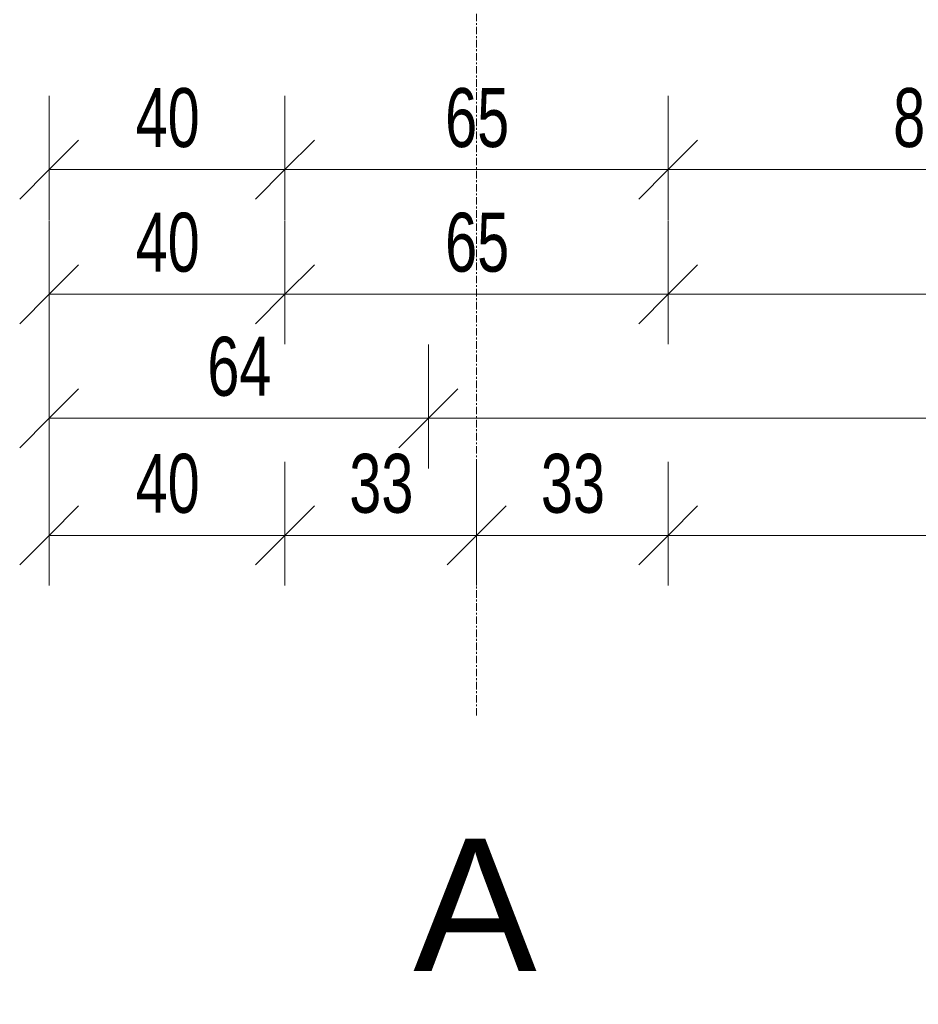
# Model space of a CAD drawing. Header units: millimetres. Extents: x -11210 to 34147, y -5506 to 4553.
# Tile 8 of 33: x 15773 to 17297, y -5506 to -3836. Entities that reach past the tile are written whole.
import ezdxf

# ---------------------------------------------------------------- set-up
doc = ezdxf.new("R2010")
doc.units = ezdxf.units.MM
doc.linetypes.add('Linia siatki', pattern=[22.225, 12.7, -3.175, 3.175, -3.175])
for name, color, linetype, lineweight in [('A-ANNO-DIMS', 211, 'Continuous', 9), ('A-ANNO-DIMS-50', 211, 'Continuous', 9), ('S-GRID', 1, 'Continuous', 9), ('S-GRID-IDEN', 1, 'Continuous', 9)]:
    doc.layers.add(name, color=color, linetype=linetype, lineweight=lineweight)
doc.styles.add('Arial', font='arial.ttf', dxfattribs={"height": 225})
doc.styles.add('Arial_I', font='arial.ttf', dxfattribs={"width": 0.7, "height": 100})
doc.dimstyles.new('BP_Przekątna_2mm_wymiar', dxfattribs={"dimscale": 304.8, "dimtxt": 102.02594, "dimasz": 0.328084, "dimexe": 0.278871, "dimexo": 0.0625, "dimgap": 0.032808, "dimtad": 1, "dimdec": 0, "dimlfac": 0.1, "dimzin": 0, "dimdsep": 46, "dimtxsty": 'Arial_I', "dimblk1": 'OBLIQUE', "dimblk2": 'OBLIQUE', "dimsah": 1, "dimcen": 0.09, "dimazin": 0, "dimtfac": 1, "dimtdec": 4, "dimtix": 1, "dimtmove": 0, "dimatfit": 3, "dimfxl": 0.410105, "dimfxlon": 1, "dimtvp": 1, "dimtolj": 1, "dimtzin": 0, "dimarcsym": 2})

# ---------------------------------------------------------------- blocks, each defined once
blk = doc.blocks.new('DIMBLOCK231--1_20 Kopia 1')
at = {"layer": 'A-ANNO-DIMS-50'}
for p, q in [((15822.6, -4090.4), (15822.6, -3965.4)), ((16222.6, -4090.4), (16222.6, -3965.4)), ((15822.6, -4090.4), (16222.6, -4090.4)), ((15822.6, -4090.4), (15822.6, -4175.4)), ((16222.6, -4090.4), (16222.6, -4175.4))]:
    blk.add_line(p, q, dxfattribs=at)
at = {"layer": 'A-ANNO-DIMS-50', "lineweight": 18}
for p, q in [((15822.6, -4090.4), (15872.6, -4040.4)), ((16222.6, -4090.4), (16272.6, -4040.4)), ((15822.6, -4090.4), (15772.6, -4140.4)), ((16222.6, -4090.4), (16172.6, -4140.4))]:
    blk.add_line(p, q, dxfattribs=at)
at = {"layer": 'A-ANNO-DIMS-50', "color": 0, "insert": (15969.2, -3952.2), "char_height": 100, "width": 128.082, "attachment_point": 1, "line_spacing_factor": 0.941778, "style": 'Arial_I'}
blk.add_mtext('40', dxfattribs=at)
blk = doc.blocks.new('_Oblique')
at = {"color": 0, "linetype": 'ByBlock', "lineweight": -2}
blk.add_line((-0.5, -0.5), (0.5, 0.5), dxfattribs=at)
blk = doc.blocks.new('DIMBLOCK232--1_20 Kopia 1')
at = {"layer": 'A-ANNO-DIMS-50'}
for p, q in [((16222.6, -4090.4), (16222.6, -3965.4)), ((16872.6, -4090.4), (16872.6, -3965.4)), ((16222.6, -4090.4), (16872.6, -4090.4)), ((16222.6, -4090.4), (16222.6, -4175.4)), ((16872.6, -4090.4), (16872.6, -4175.4))]:
    blk.add_line(p, q, dxfattribs=at)
at = {"layer": 'A-ANNO-DIMS-50', "lineweight": 18}
for p, q in [((16222.6, -4090.4), (16272.6, -4040.4)), ((16872.6, -4090.4), (16922.6, -4040.4)), ((16222.6, -4090.4), (16172.6, -4140.4)), ((16872.6, -4090.4), (16822.6, -4140.4))]:
    blk.add_line(p, q, dxfattribs=at)
at = {"layer": 'A-ANNO-DIMS-50', "color": 0, "insert": (16494.2, -3952.2), "char_height": 100, "width": 128.082, "attachment_point": 1, "line_spacing_factor": 0.941778, "style": 'Arial_I'}
blk.add_mtext('65', dxfattribs=at)
blk = doc.blocks.new('DIMBLOCK233--1_20 Kopia 1')
at = {"layer": 'A-ANNO-DIMS-50'}
for p, q in [((16872.6, -4090.4), (16872.6, -3965.4)), ((17742.6, -4090.4), (17742.6, -3965.4)), ((16872.6, -4090.4), (17742.6, -4090.4)), ((16872.6, -4090.4), (16872.6, -4175.4)), ((17742.6, -4090.4), (17742.6, -4175.4))]:
    blk.add_line(p, q, dxfattribs=at)
at = {"layer": 'A-ANNO-DIMS-50', "lineweight": 18}
for p, q in [((16872.6, -4090.4), (16922.6, -4040.4)), ((17742.6, -4090.4), (17792.6, -4040.4)), ((16872.6, -4090.4), (16822.6, -4140.4)), ((17742.6, -4090.4), (17692.6, -4140.4))]:
    blk.add_line(p, q, dxfattribs=at)
at = {"layer": 'A-ANNO-DIMS-50', "color": 0, "insert": (17254.2, -3952.2), "char_height": 100, "width": 128.082, "attachment_point": 1, "line_spacing_factor": 0.941778, "style": 'Arial_I'}
blk.add_mtext('87', dxfattribs=at)
blk = doc.blocks.new('DIMBLOCK240--1_20 Kopia 1')
at = {"layer": 'A-ANNO-DIMS-50'}
for p, q in [((15822.6, -4512.3), (15822.6, -4387.3)), ((16465.9, -4512.3), (16465.9, -4387.3)), ((15822.6, -4512.3), (16465.9, -4512.3)), ((15822.6, -4512.3), (15822.6, -4597.3)), ((16465.9, -4512.3), (16465.9, -4597.3))]:
    blk.add_line(p, q, dxfattribs=at)
at = {"layer": 'A-ANNO-DIMS-50', "lineweight": 18}
for p, q in [((15822.6, -4512.3), (15872.6, -4462.3)), ((16465.9, -4512.3), (16515.9, -4462.3)), ((15822.6, -4512.3), (15772.6, -4562.3)), ((16465.9, -4512.3), (16415.9, -4562.3))]:
    blk.add_line(p, q, dxfattribs=at)
at = {"layer": 'A-ANNO-DIMS-50', "color": 0, "insert": (16090.9, -4374.1), "char_height": 100, "width": 128.082, "attachment_point": 1, "line_spacing_factor": 0.941778, "style": 'Arial_I'}
blk.add_mtext('64', dxfattribs=at)
blk = doc.blocks.new('DIMBLOCK241--1_20 Kopia 1')
at = {"layer": 'A-ANNO-DIMS-50'}
for p, q in [((16465.9, -4512.3), (16465.9, -4387.3)), ((18392.6, -4512.3), (18392.6, -4387.3)), ((16465.9, -4512.3), (18392.6, -4512.3)), ((16465.9, -4512.3), (16465.9, -4597.3)), ((18392.6, -4512.3), (18392.6, -4597.3))]:
    blk.add_line(p, q, dxfattribs=at)
at = {"layer": 'A-ANNO-DIMS-50', "lineweight": 18}
for p, q in [((16465.9, -4512.3), (16515.9, -4462.3)), ((18392.6, -4512.3), (18442.6, -4462.3)), ((16465.9, -4512.3), (16415.9, -4562.3)), ((18392.6, -4512.3), (18342.6, -4562.3))]:
    blk.add_line(p, q, dxfattribs=at)
at = {"layer": 'A-ANNO-DIMS-50', "color": 0, "insert": (17349.2, -4374.1), "char_height": 100, "width": 192.123, "attachment_point": 1, "line_spacing_factor": 0.941778, "style": 'Arial_I'}
blk.add_mtext('193', dxfattribs=at)
blk = doc.blocks.new('DIMBLOCK245--1_20 Kopia 1')
at = {"layer": 'A-ANNO-DIMS-50'}
for p, q in [((15822.6, -4301.8), (15822.6, -4176.8)), ((16222.6, -4301.8), (16222.6, -4176.8)), ((15822.6, -4301.8), (16222.6, -4301.8)), ((15822.6, -4301.8), (15822.6, -4386.8)), ((16222.6, -4301.8), (16222.6, -4386.8))]:
    blk.add_line(p, q, dxfattribs=at)
at = {"layer": 'A-ANNO-DIMS-50', "lineweight": 18}
for p, q in [((15822.6, -4301.8), (15872.6, -4251.8)), ((16222.6, -4301.8), (16272.6, -4251.8)), ((15822.6, -4301.8), (15772.6, -4351.8)), ((16222.6, -4301.8), (16172.6, -4351.8))]:
    blk.add_line(p, q, dxfattribs=at)
at = {"layer": 'A-ANNO-DIMS-50', "color": 0, "insert": (15969.2, -4163.6), "char_height": 100, "width": 128.082, "attachment_point": 1, "line_spacing_factor": 0.941778, "style": 'Arial_I'}
blk.add_mtext('40', dxfattribs=at)
blk = doc.blocks.new('DIMBLOCK246--1_20 Kopia 1')
at = {"layer": 'A-ANNO-DIMS-50'}
for p, q in [((16222.6, -4301.8), (16222.6, -4176.8)), ((16872.6, -4301.8), (16872.6, -4176.8)), ((16222.6, -4301.8), (16872.6, -4301.8)), ((16222.6, -4301.8), (16222.6, -4386.8)), ((16872.6, -4301.8), (16872.6, -4386.8))]:
    blk.add_line(p, q, dxfattribs=at)
at = {"layer": 'A-ANNO-DIMS-50', "lineweight": 18}
for p, q in [((16222.6, -4301.8), (16272.6, -4251.8)), ((16872.6, -4301.8), (16922.6, -4251.8)), ((16222.6, -4301.8), (16172.6, -4351.8)), ((16872.6, -4301.8), (16822.6, -4351.8))]:
    blk.add_line(p, q, dxfattribs=at)
at = {"layer": 'A-ANNO-DIMS-50', "color": 0, "insert": (16494.2, -4163.6), "char_height": 100, "width": 128.082, "attachment_point": 1, "line_spacing_factor": 0.941778, "style": 'Arial_I'}
blk.add_mtext('65', dxfattribs=at)
blk = doc.blocks.new('DIMBLOCK247--1_20 Kopia 1')
at = {"layer": 'A-ANNO-DIMS-50'}
for p, q in [((16872.6, -4301.8), (16872.6, -4176.8)), ((21722.6, -4301.8), (21722.6, -4176.8)), ((16872.6, -4301.8), (21722.6, -4301.8)), ((16872.6, -4301.8), (16872.6, -4386.8)), ((21722.6, -4301.8), (21722.6, -4386.8))]:
    blk.add_line(p, q, dxfattribs=at)
at = {"layer": 'A-ANNO-DIMS-50', "lineweight": 18}
for p, q in [((16872.6, -4301.8), (16922.6, -4251.8)), ((21722.6, -4301.8), (21772.6, -4251.8)), ((16872.6, -4301.8), (16822.6, -4351.8)), ((21722.6, -4301.8), (21672.6, -4351.8))]:
    blk.add_line(p, q, dxfattribs=at)
at = {"layer": 'A-ANNO-DIMS-50', "color": 0, "insert": (19217.5, -4163.6), "char_height": 100, "width": 192.123, "attachment_point": 1, "line_spacing_factor": 0.941778, "style": 'Arial_I'}
blk.add_mtext('485', dxfattribs=at)
blk = doc.blocks.new('DIMBLOCK250--1_20 Kopia 1')
at = {"layer": 'A-ANNO-DIMS-50'}
for p, q in [((15822.6, -4710.9), (15822.6, -4585.9)), ((16222.6, -4710.9), (16222.6, -4585.9)), ((15822.6, -4710.9), (16222.6, -4710.9)), ((15822.6, -4710.9), (15822.6, -4795.9)), ((16222.6, -4710.9), (16222.6, -4795.9))]:
    blk.add_line(p, q, dxfattribs=at)
at = {"layer": 'A-ANNO-DIMS-50', "lineweight": 18}
for p, q in [((15822.6, -4710.9), (15872.6, -4660.9)), ((16222.6, -4710.9), (16272.6, -4660.9)), ((15822.6, -4710.9), (15772.6, -4760.9)), ((16222.6, -4710.9), (16172.6, -4760.9))]:
    blk.add_line(p, q, dxfattribs=at)
at = {"layer": 'A-ANNO-DIMS-50', "color": 0, "insert": (15969.2, -4572.6), "char_height": 100, "width": 128.082, "attachment_point": 1, "line_spacing_factor": 0.941778, "style": 'Arial_I'}
blk.add_mtext('40', dxfattribs=at)
blk = doc.blocks.new('DIMBLOCK251--1_20 Kopia 1')
at = {"layer": 'A-ANNO-DIMS-50'}
for p, q in [((16222.6, -4710.9), (16222.6, -4585.9)), ((16547.6, -4710.9), (16547.6, -4585.9)), ((16222.6, -4710.9), (16547.6, -4710.9)), ((16222.6, -4710.9), (16222.6, -4795.9)), ((16547.6, -4710.9), (16547.6, -4795.9))]:
    blk.add_line(p, q, dxfattribs=at)
at = {"layer": 'A-ANNO-DIMS-50', "lineweight": 18}
for p, q in [((16222.6, -4710.9), (16272.6, -4660.9)), ((16547.6, -4710.9), (16597.6, -4660.9)), ((16222.6, -4710.9), (16172.6, -4760.9)), ((16547.6, -4710.9), (16497.6, -4760.9))]:
    blk.add_line(p, q, dxfattribs=at)
at = {"layer": 'A-ANNO-DIMS-50', "color": 0, "insert": (16331.7, -4572.6), "char_height": 100, "width": 128.082, "attachment_point": 1, "line_spacing_factor": 0.941778, "style": 'Arial_I'}
blk.add_mtext('33', dxfattribs=at)
blk = doc.blocks.new('DIMBLOCK252--1_20 Kopia 1')
at = {"layer": 'A-ANNO-DIMS-50'}
for p, q in [((16547.6, -4710.9), (16547.6, -4585.9)), ((16872.6, -4710.9), (16872.6, -4585.9)), ((16547.6, -4710.9), (16872.6, -4710.9)), ((16547.6, -4710.9), (16547.6, -4795.9)), ((16872.6, -4710.9), (16872.6, -4795.9))]:
    blk.add_line(p, q, dxfattribs=at)
at = {"layer": 'A-ANNO-DIMS-50', "lineweight": 18}
for p, q in [((16547.6, -4710.9), (16597.6, -4660.9)), ((16872.6, -4710.9), (16922.6, -4660.9)), ((16547.6, -4710.9), (16497.6, -4760.9)), ((16872.6, -4710.9), (16822.6, -4760.9))]:
    blk.add_line(p, q, dxfattribs=at)
at = {"layer": 'A-ANNO-DIMS-50', "color": 0, "insert": (16656.7, -4572.6), "char_height": 100, "width": 128.082, "attachment_point": 1, "line_spacing_factor": 0.941778, "style": 'Arial_I'}
blk.add_mtext('33', dxfattribs=at)
blk = doc.blocks.new('DIMBLOCK253--1_20 Kopia 1')
at = {"layer": 'A-ANNO-DIMS-50'}
for p, q in [((16872.6, -4710.9), (16872.6, -4585.9)), ((21722.6, -4710.9), (21722.6, -4585.9)), ((16872.6, -4710.9), (21722.6, -4710.9)), ((16872.6, -4710.9), (16872.6, -4795.9)), ((21722.6, -4710.9), (21722.6, -4795.9))]:
    blk.add_line(p, q, dxfattribs=at)
at = {"layer": 'A-ANNO-DIMS-50', "lineweight": 18}
for p, q in [((16872.6, -4710.9), (16922.6, -4660.9)), ((21722.6, -4710.9), (21772.6, -4660.9)), ((16872.6, -4710.9), (16822.6, -4760.9)), ((21722.6, -4710.9), (21672.6, -4760.9))]:
    blk.add_line(p, q, dxfattribs=at)
at = {"layer": 'A-ANNO-DIMS-50', "color": 0, "insert": (19217.5, -4572.6), "char_height": 100, "width": 192.123, "attachment_point": 1, "line_spacing_factor": 0.941778, "style": 'Arial_I'}
blk.add_mtext('485', dxfattribs=at)

msp = doc.modelspace()

# ---------------------------------------------------------------- linework, layer by layer
at = {"layer": 'S-GRID', "linetype": 'Linia siatki'}
msp.add_line((16547.6, 4552.8), (16547.6, -5018.9), dxfattribs=at)

# ---------------------------------------------------------------- texts
at = {"layer": 'S-GRID-IDEN', "insert": (16440.1, -5225.1), "char_height": 225, "width": 256.54, "attachment_point": 1, "style": 'Arial', "bg_fill": 3, "box_fill_scale": 1.25, "bg_fill_color": 256, "bg_fill_true_color": 13158600, "bg_fill_transparency": 0}
msp.add_mtext('\\fArial|b0|i0|c238|p34|;A', dxfattribs=at)

# ---------------------------------------------------------------- dimensions: what is measured, and where the dimension line sits
at = {"layer": 'A-ANNO-DIMS'}
for base, p1, p2, override, picture, middle in [((16222.6, -4090.4), (15822.6, -3965.4), (16222.6, -3965.4), {"dimpost": '<>', "dimfxl": 400}, 'DIMBLOCK231--1_20 Kopia 1', (16022.6, -4029.4)), ((16872.6, -4090.4), (16222.6, -3965.4), (16872.6, -3965.4), {"dimpost": '<>', "dimfxl": 650}, 'DIMBLOCK232--1_20 Kopia 1', (16547.6, -4029.4)), ((17742.6, -4090.4), (16872.6, -3965.4), (17742.6, -3965.4), {"dimpost": '<>', "dimfxl": 870}, 'DIMBLOCK233--1_20 Kopia 1', (17307.6, -4029.4)), ((16222.6, -4301.8), (15822.6, -4176.8), (16222.6, -4176.8), {"dimpost": '<>', "dimfxl": 400}, 'DIMBLOCK245--1_20 Kopia 1', (16022.6, -4240.8)), ((16872.6, -4301.8), (16222.6, -4176.8), (16872.6, -4176.8), {"dimpost": '<>', "dimfxl": 650}, 'DIMBLOCK246--1_20 Kopia 1', (16547.6, -4240.8)), ((21722.6, -4301.8), (16872.6, -4176.8), (21722.6, -4176.8), {"dimpost": '<>', "dimfxl": 4850}, 'DIMBLOCK247--1_20 Kopia 1', (19297.6, -4240.7)), ((16465.9, -4512.3), (15822.6, -4387.3), (16465.9, -4387.3), {"dimpost": '<>', "dimfxl": 643.275509}, 'DIMBLOCK240--1_20 Kopia 1', (16144.2, -4451.3)), ((18392.6, -4512.3), (16465.9, -4387.3), (18392.6, -4387.3), {"dimpost": '<>', "dimfxl": 1926.724491}, 'DIMBLOCK241--1_20 Kopia 1', (17429.2, -4451.3)), ((16222.6, -4710.9), (15822.6, -4585.9), (16222.6, -4585.9), {"dimpost": '<>', "dimfxl": 400}, 'DIMBLOCK250--1_20 Kopia 1', (16022.6, -4649.8)), ((16547.5879996, -4710.8867402), (16222.5879996, -4585.8867402), (16547.5879996, -4585.8867402), {"dimpost": '<>', "dimfxl": 325}, 'DIMBLOCK251--1_20 Kopia 1', (16385.0879996, -4649.8294412)), ((16872.5879996, -4710.8867402), (16547.5879996, -4585.8867402), (16872.5879996, -4585.8867402), {"dimpost": '<>', "dimfxl": 325}, 'DIMBLOCK252--1_20 Kopia 1', (16710.0879996, -4649.8294412)), ((21722.6, -4710.9), (16872.6, -4585.9), (21722.6, -4585.9), {"dimpost": '<>', "dimfxl": 4850}, 'DIMBLOCK253--1_20 Kopia 1', (19297.6, -4649.8))]:
    dim = msp.add_linear_dim(base=base, p1=p1, p2=p2, dimstyle='BP_Przekątna_2mm_wymiar', override=override, dxfattribs=at)
    dim.commit()
    dim.dimension.update_dxf_attribs({"geometry": picture, "text_midpoint": middle})

doc.saveas('drawing.dxf')
